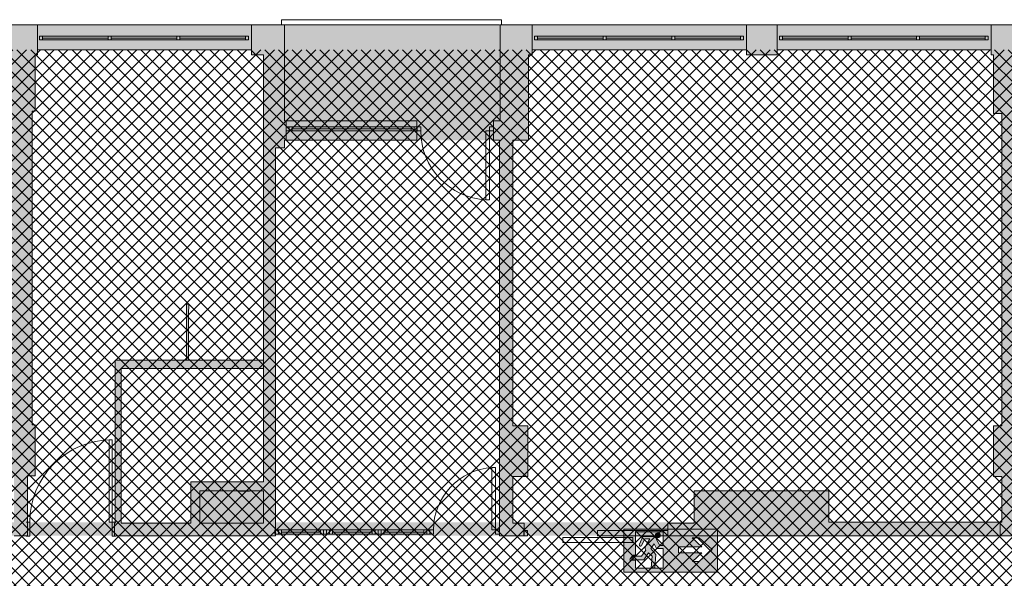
# Paper-space layout 'AP-07 STREFY POŻAROWE I EWAKUACJA - PIĘTRO 5' of a CAD drawing. Header units: millimetres. Extents: x 0 to 594, y 0 to 450.
# Tile 13 of 14: x 338 to 469, y 281 to 356. Entities that reach past the tile are written whole.
import ezdxf
from ezdxf.xclip import XClip

# ---------------------------------------------------------------- set-up
doc = ezdxf.new("R2010")
doc.units = ezdxf.units.MM
doc.header["$MEASUREMENT"] = 0
doc.header["$XCLIPFRAME"] = 0
doc.linetypes.add('Wipeout_Contour', pattern=[1000, 0, -1000])
for name, color, linetype, lineweight, true_color in [('A_ewakuacja_Nr_pióra__104', 7, 'Continuous', 5, 0x006532), ('A_podkład_Nr_pióra__254', 7, 'Continuous', 5, 0xfdfdfd), ('A_ppoż proj_Nr_pióra__21', 7, 'Continuous', 5, 0xfe9865), ('A_ppoż proj_Nr_pióra__70', 7, 'Continuous', 5, 0x65fe00)]:
    doc.layers.add(name, color=color, linetype=linetype, lineweight=lineweight, true_color=true_color)
for name, color, linetype, lineweight in [('A_ewakuacja_Nr_pióra__4', 94, 'Continuous', 18), ('A_podkład_Nr_pióra__2', 8, 'Continuous', 13), ('A_ppoż proj_Nr_pióra__81', 2, 'Continuous', 5)]:
    doc.layers.add(name, color=color, linetype=linetype, lineweight=lineweight)
doc.layers.add('A_podkład', color=7, linetype='Continuous')
doc.layers.add('A_podrys', color=7, linetype='Continuous')

# ---------------------------------------------------------------- blocks, each defined once
blk = doc.blocks.new('Rysunek_1_1', base_point=(-1569.28, -182.96))
at = {"layer": 'A_ewakuacja_Nr_pióra__104', "linetype": 'Continuous', "lineweight": 0, "true_color": 0x004c26}
h = blk.add_hatch(color=118, dxfattribs=at)
h.paths.add_polyline_path([(418.56, 281.99), (431.05, 281.99), (431.05, 287.74), (418.56, 287.74)])
h.paths.add_polyline_path([(423.81, 287.38), (423.81, 285.56), (423.36, 285.56), (422.92, 286.36, 0.414214), (422.5, 286.77), (421.08, 286.77), (420.63, 285.77, 1.14772), (420.97, 285.62), (421.35, 286.45), (422.02, 286.45), (421.53, 285.6), (421.43, 285.43, 0.230447), (421.47, 284.93), (420.92, 284.15), (419.93, 284.15, 0.304489), (419.57, 283.68), (421.23, 283.68), (421.83, 284.58), (422.35, 284.13), (422.21, 282.59), (422.7, 282.59), (422.82, 284.35), (422.15, 285.15), (422.61, 285.78), (422.91, 285.18), (423.8, 285.18), (423.8, 282.55), (420.09, 282.55), (420.09, 283.6), (419.35, 283.6, -0.24241), (419.83, 284.26), (420.09, 284.26), (420.09, 287.38)], flags=0)
h.paths.add_polyline_path([(425.86, 285.41), (428.98, 285.41), (427.68, 286.61), (428.61, 286.61), (430.36, 285.02), (428.6, 283.42), (427.7, 283.42), (428.98, 284.59), (425.86, 284.6)], flags=0)
blk.add_hatch(color=118, dxfattribs=at).paths.add_polyline_path([(422.8, 287.07, 1), (423.39, 286.79, 1)])
at = {"layer": 'A_podkład_Nr_pióra__254', "linetype": 'Continuous', "lineweight": 5, "true_color": 0xfdfdfd}
h = blk.add_hatch(color=7, dxfattribs=at)
h.paths.add_polyline_path([(196.42, 351.77), (204.02, 351.77), (204.02, 343.57), (204.02, 301.67), (204.02, 294.97), (204.02, 286.87), (204.02, 266.67), (203.62, 266.67), (203.62, 259.82), (208.02, 259.82), (208.02, 264.22), (204.62, 264.22), (204.62, 265.67), (215.32, 265.67), (215.32, 258.47), (215.72, 258.47), (215.72, 257.96), (215.78, 257.96), (215.78, 252.9), (216.29, 252.9), (216.29, 250.94), (216.8, 250.94), (216.8, 256), (216.29, 256), (216.29, 257.96), (216.86, 257.96), (216.86, 258.47), (216.82, 258.47), (216.82, 265.17), (244.72, 265.17), (244.72, 244.97), (216.82, 244.97), (216.82, 248.47), (216.86, 248.47), (216.86, 248.98), (215.72, 248.98), (215.72, 248.47), (215.32, 248.47), (215.32, 237.27), (215.72, 237.27), (215.72, 236.76), (216.86, 236.76), (216.86, 237.27), (216.82, 237.27), (216.82, 243.77), (244.72, 243.77), (244.72, 223.57), (216.82, 223.57), (216.82, 227.27), (216.86, 227.27), (216.86, 227.78), (216.29, 227.78), (216.29, 229.74), (216.8, 229.74), (216.8, 234.8), (216.29, 234.8), (216.29, 232.84), (215.78, 232.84), (215.78, 227.78), (215.72, 227.78), (215.72, 227.27), (215.32, 227.27), (215.32, 201.67), (215.87, 201.67), (215.87, 222.07), (246.22, 222.07), (246.22, 222.87), (249.27, 222.87), (249.27, 226.37), (246.22, 226.37), (246.22, 261.97), (249.28, 261.97), (249.28, 265.47), (246.22, 265.47), (246.22, 266.67), (204.57, 266.67), (204.57, 286.87), (207.62, 286.87), (207.62, 288.57), (205.92, 288.57), (205.92, 294.97), (208.02, 294.97), (208.02, 301.67), (205.92, 301.67), (205.92, 343.57), (208.02, 343.57), (208.02, 351.07), (208.32, 351.07), (208.32, 351.77), (236.92, 351.77), (236.92, 351.07), (237.92, 351.07), (237.92, 292.87), (229.92, 292.87), (229.92, 288.57), (219.42, 288.57), (219.42, 292.87), (218.62, 292.87), (218.62, 286.87), (247.92, 286.87), (259.22, 286.87), (259.22, 288.57), (259.22, 292.87), (258.42, 292.87), (258.42, 288.57), (247.92, 288.57), (247.92, 292.87), (239.42, 292.87), (239.42, 351.07), (240.82, 351.07), (240.82, 351.77), (269.42, 351.77), (269.42, 351.07), (270.02, 351.07), (270.02, 343.07), (270.52, 343.07), (270.52, 301.67), (270.02, 301.67), (270.02, 294.87), (271.22, 294.87), (271.22, 288.57), (270.82, 288.57), (270.82, 286.87), (273.02, 286.87), (273.02, 288.57), (272.92, 288.57), (272.92, 294.87), (273.92, 294.87), (273.92, 301.67), (273.52, 301.67), (273.52, 343.07), (273.92, 343.07), (273.92, 351.07), (274.22, 351.07), (274.22, 351.77), (302.82, 351.77), (302.82, 351.07), (304.32, 351.07), (304.32, 292.87), (295.82, 292.87), (295.82, 288.57), (285.32, 288.57), (285.32, 292.87), (284.52, 292.87), (284.52, 288.57), (284.62, 288.57), (284.62, 286.87), (295.82, 286.87), (314.32, 286.87), (325.52, 286.87), (325.52, 288.57), (325.62, 288.57), (325.62, 292.87), (324.82, 292.87), (324.82, 288.57), (314.32, 288.57), (314.32, 292.87), (305.82, 292.87), (305.82, 351.07), (307.12, 351.07), (307.12, 351.77), (335.72, 351.77), (335.72, 351.07), (336.12, 351.07), (336.12, 343.57), (336.72, 343.57), (336.72, 301.67), (336.12, 301.67), (336.12, 294.87), (337.12, 294.87), (337.12, 288.57), (337.12, 286.87), (338.92, 286.87), (360.72, 286.87), (372.02, 286.87), (372.02, 287.07), (401.92, 287.07), (401.92, 286.87), (405.22, 286.87), (405.22, 288.57), (403.72, 288.57), (403.72, 294.77), (405.72, 294.77), (405.72, 301.57), (403.72, 301.57), (403.72, 339.67), (405.82, 339.67), (405.82, 351.07), (406.32, 351.07), (406.32, 351.77), (434.92, 351.77), (434.92, 351.07), (439.02, 351.07), (439.02, 351.77), (467.62, 351.76), (467.62, 351.07), (467.92, 351.07), (467.92, 343.27), (469.02, 343.27), (469.02, 301.57), (467.92, 301.57), (467.92, 294.77), (469.02, 294.77), (469.02, 288.67), (468.82, 288.67), (445.92, 288.67), (445.92, 292.87), (427.92, 292.87), (427.92, 288.67), (424.42, 288.67), (424.42, 286.87), (470.62, 286.87), (472.23, 286.87), (472.23, 288.67), (470.72, 288.67), (470.72, 294.77), (471.72, 294.77), (471.72, 301.57), (470.72, 301.57), (470.72, 343.27), (471.72, 343.27), (471.72, 351.07), (471.92, 351.07), (471.92, 351.76), (500.52, 351.75), (500.52, 351.07), (502.02, 351.07), (502.02, 293.07), (493.52, 293.07), (493.52, 288.67), (484.23, 288.67), (484.23, 286.87), (493.52, 286.87), (495.16, 286.87), (503.62, 286.87), (532.27, 286.87), (534.02, 286.87), (534.02, 285.47), (538.72, 285.47), (538.72, 288.67), (538.72, 355.07), (533.32, 355.07), (533.32, 351.77), (533.32, 288.67), (532.27, 288.67), (512.32, 288.67), (512.32, 294.47), (503.62, 294.47), (503.62, 306.27), (519.82, 306.27), (519.82, 310.17), (518.82, 310.17), (503.62, 310.17), (503.62, 328.07), (508.52, 328.07), (520.52, 328.07), (520.52, 329.07), (508.52, 329.07), (508.52, 333.47), (503.62, 333.47), (503.62, 351.07), (504.72, 351.07), (504.72, 351.74), (533.32, 351.73), (533.32, 355.07), (402.02, 355.07), (368.82, 355.07), (340.22, 355.07), (335.72, 355.07), (196.42, 355.07)])
h.paths.add_polyline_path([(350.71, 288.57), (338.92, 288.57), (338.92, 294.87), (339.92, 294.87), (339.92, 301.67), (339.52, 301.67), (339.52, 343.57), (339.92, 343.57), (339.92, 351.07), (340.22, 351.07), (340.22, 351.77), (368.82, 351.77), (368.82, 351.07), (370.42, 351.07), (370.42, 338.67), (370.42, 310.32), (360.42, 310.32), (360.43, 317.81), (360.14, 317.81), (360.14, 310.32), (350.62, 310.32)], flags=0)
h.paths.add_polyline_path([(351.42, 288.57), (351.42, 309.19), (370.42, 309.19), (370.42, 294.07), (360.72, 294.07), (360.72, 288.57)], flags=0)
h.paths.add_polyline_path([(401.92, 287.67), (372.02, 287.67), (372.02, 338.67), (373.22, 338.67), (373.22, 339.67), (373.46, 339.67), (401.12, 339.67), (401.92, 339.67), (401.92, 301.57), (401.92, 294.77)], flags=0)
at = {"layer": 'A_ppoż proj_Nr_pióra__21', "linetype": 'Continuous', "lineweight": 5, "true_color": 0xfe9865}
h = blk.add_hatch(dxfattribs=at)
h.set_pattern_fill('bloczki_betonowe_0001', color=21, style=0, pattern_type=2)
h.set_pattern_definition([(45, (-1569.2778, -182.9554), (-0.9192388, 0.9192388), []), (135, (-1569.2778, -182.9554), (0.9192388, 0.9192388), [])])
h.paths.add_polyline_path([(204.57, 266.67), (215.02, 266.67), (215.02, 266.87), (245.62, 266.87), (245.62, 221.87), (215.92, 221.87), (215.92, 201.42), (205.12, 201.42), (205.12, 136.57), (534.02, 136.57), (534.02, 227.57), (469.52, 227.57), (469.52, 260.57), (533.32, 260.57), (533.32, 351.77), (204.57, 351.77)])
at = {"layer": 'A_ppoż proj_Nr_pióra__70', "linetype": 'Continuous', "lineweight": 0, "true_color": 0x193f00}
blk.add_hatch(color=88, dxfattribs=at).paths.add_polyline_path([(468.82, 286.87), (538.72, 286.87), (538.72, 288.67), (468.82, 288.67)])
at = {"layer": 'A_ppoż proj_Nr_pióra__81', "linetype": 'Continuous', "lineweight": 0, "true_color": 0x3f3f00}
blk.add_hatch(color=48, dxfattribs=at).paths.add_polyline_path([(205.92, 288.67), (205.92, 286.87), (468.82, 286.87), (468.82, 288.67)])
at = {"layer": 'A_ewakuacja_Nr_pióra__4', "color": 94, "linetype": 'Continuous', "lineweight": 18, "flags": 128}
for points in [[(431.05, 287.74), (418.56, 287.74), (418.56, 281.99), (431.05, 281.99)], [(425.86, 284.6), (425.86, 285.41), (428.98, 285.41), (427.68, 286.61), (428.61, 286.61), (430.36, 285.02), (428.6, 283.42), (427.7, 283.42), (428.98, 284.59)]]:
    blk.add_lwpolyline(points, close=True, dxfattribs=at)
blk.add_lwpolyline([(423.8, 282.55), (423.8, 285.18), (422.91, 285.18), (422.61, 285.78), (422.15, 285.15), (422.82, 284.35), (422.7, 282.59), (422.21, 282.59), (422.35, 284.13), (421.83, 284.58), (421.23, 283.68), (419.57, 283.68, -0.304489), (419.93, 284.15), (420.92, 284.15), (421.47, 284.93, -0.230447), (421.43, 285.43), (421.53, 285.6), (422.02, 286.45), (421.35, 286.45), (420.97, 285.62, -1.14772), (420.63, 285.77), (421.08, 286.77), (422.5, 286.77, -0.414214), (422.92, 286.36), (423.36, 285.56), (423.81, 285.56), (423.81, 287.38), (420.09, 287.38), (420.09, 284.26), (419.83, 284.26, 0.24241), (419.35, 283.6), (420.09, 283.6), (420.09, 282.55)], format="xyb", close=True, dxfattribs=at)
at = {"layer": 'A_ewakuacja_Nr_pióra__4', "color": 94, "linetype": 'Continuous', "lineweight": 18}
blk.add_circle((423.09, 286.93), 0.328, dxfattribs=at)
at = {"layer": 'A_podkład_Nr_pióra__2', "color": 8, "linetype": 'Continuous', "lineweight": 13}
for p, q in [((196.42, 355.07), (401.92, 355.07)), ((373.22, 355.07), (335.72, 355.07)), ((340.22, 351.07), (340.22, 355.07)), ((340.22, 355.07), (340.22, 351.07)), ((401.92, 355.07), (340.22, 355.07)), ((368.82, 355.07), (368.82, 351.07)), ((368.82, 355.07), (368.82, 351.07)), ((402.22, 355.77), (372.82, 355.77)), ((372.82, 355.77), (372.82, 355.07)), ((402.22, 355.77), (372.82, 355.77)), ((372.82, 355.77), (372.82, 355.07)), ((373.22, 342.27), (373.22, 355.07)), ((402.02, 355.07), (402.02, 342.27)), ((538.72, 355.07), (402.02, 355.07)), ((406.32, 355.07), (402.02, 355.07)), ((402.02, 355.07), (402.02, 342.27)), ((402.22, 355.77), (402.22, 355.07)), ((402.22, 355.77), (402.22, 355.07)), ((406.32, 351.07), (406.32, 355.07)), ((406.32, 351.07), (406.32, 355.07)), ((439.02, 355.07), (434.92, 355.07)), ((467.62, 355.07), (467.62, 351.07)), ((471.92, 355.07), (467.62, 355.07)), ((467.62, 355.07), (467.62, 351.07)), ((368.42, 353.57), (340.52, 353.57)), ((340.52, 353.57), (340.52, 353.07)), ((368.42, 353.57), (340.52, 353.57)), ((340.52, 353.57), (340.52, 353.07)), ((368.42, 353.57), (340.52, 353.57)), ((340.52, 353.07), (368.42, 353.07)), ((340.52, 353.07), (368.42, 353.07)), ((340.52, 353.07), (368.42, 353.07)), ((340.92, 353.57), (340.92, 353.07)), ((340.92, 353.57), (340.92, 353.07)), ((340.92, 353.32), (349.69, 353.32)), ((340.92, 353.32), (349.69, 353.32)), ((340.92, 353.32), (349.69, 353.32)), ((349.69, 353.57), (349.69, 353.07)), ((349.69, 353.57), (349.69, 353.07)), ((350.09, 353.57), (350.09, 353.07)), ((350.09, 353.57), (350.09, 353.07)), ((350.09, 353.32), (358.85, 353.32)), ((350.09, 353.32), (358.85, 353.32)), ((350.09, 353.32), (358.85, 353.32)), ((358.85, 353.57), (358.85, 353.07)), ((358.85, 353.57), (358.85, 353.07)), ((359.25, 353.57), (359.25, 353.07)), ((359.25, 353.57), (359.25, 353.07)), ((359.25, 353.32), (368.02, 353.32)), ((359.25, 353.32), (368.02, 353.32)), ((359.25, 353.32), (368.02, 353.32)), ((368.02, 353.57), (368.02, 353.07)), ((368.02, 353.57), (368.02, 353.07)), ((368.42, 353.07), (368.42, 353.57)), ((368.42, 353.07), (368.42, 353.57)), ((434.52, 353.57), (406.62, 353.57)), ((406.62, 353.57), (406.62, 353.07)), ((406.62, 353.07), (434.52, 353.07)), ((407.02, 353.57), (407.02, 353.07)), ((407.02, 353.32), (415.79, 353.32)), ((415.79, 353.57), (415.79, 353.07)), ((416.19, 353.57), (416.19, 353.07)), ((416.19, 353.32), (424.95, 353.32)), ((424.95, 353.57), (424.95, 353.07)), ((425.35, 353.57), (425.35, 353.07)), ((425.35, 353.32), (434.12, 353.32)), ((434.12, 353.57), (434.12, 353.07)), ((434.52, 353.07), (434.52, 353.57)), ((467.22, 353.57), (439.32, 353.57)), ((439.32, 353.57), (439.32, 353.07)), ((439.32, 353.07), (467.22, 353.07)), ((439.72, 353.57), (439.72, 353.07)), ((439.72, 353.32), (448.49, 353.32)), ((448.49, 353.57), (448.49, 353.07)), ((448.89, 353.57), (448.89, 353.07)), ((448.89, 353.32), (457.65, 353.32)), ((457.65, 353.57), (457.65, 353.07)), ((458.05, 353.57), (458.05, 353.07)), ((458.05, 353.32), (466.82, 353.32)), ((466.82, 353.57), (466.82, 353.07)), ((467.22, 353.07), (467.22, 353.57)), ((340.22, 351.77), (347.97, 351.77)), ((340.22, 351.77), (347.97, 351.77)), ((340.22, 351.77), (368.82, 351.77)), ((360.97, 351.77), (368.82, 351.77)), ((360.97, 351.77), (368.82, 351.77)), ((339.92, 343.57), (339.92, 351.07)), ((339.92, 351.07), (340.22, 351.07)), ((339.92, 343.57), (339.92, 351.07)), ((339.92, 351.07), (340.22, 351.07)), ((368.82, 351.07), (370.42, 351.07)), ((368.82, 351.07), (370.42, 351.07)), ((368.82, 351.07), (370.42, 351.07)), ((370.42, 351.07), (370.42, 294.07)), ((370.42, 351.07), (370.42, 294.07)), ((405.82, 351.07), (406.32, 351.07)), ((405.82, 339.67), (405.82, 351.07)), ((405.82, 351.07), (406.32, 351.07)), ((405.82, 339.67), (405.82, 351.07)), ((467.62, 351.07), (467.92, 351.07)), ((467.62, 351.07), (467.92, 351.07)), ((467.92, 351.07), (467.92, 343.27)), ((467.92, 351.07), (467.92, 343.27)), ((339.52, 301.67), (339.52, 343.57)), ((339.52, 343.57), (339.92, 343.57)), ((339.52, 301.67), (339.52, 343.57)), ((339.52, 343.57), (339.92, 343.57)), ((339.52, 343.57), (339.92, 343.57)), ((467.92, 343.27), (469.02, 343.27)), ((467.92, 343.27), (469.02, 343.27)), ((469.02, 343.27), (469.02, 301.57)), ((469.02, 343.27), (469.02, 301.57)), ((390.96, 342.27), (373.22, 342.27)), ((373.46, 339.67), (373.46, 342.27)), ((373.46, 339.67), (373.46, 342.27)), ((390.92, 342.27), (390.92, 339.67)), ((390.92, 342.27), (390.92, 339.67)), ((401.12, 339.67), (401.12, 342.27)), ((402.02, 342.27), (401.12, 342.27)), ((401.12, 339.67), (401.12, 342.27)), ((402.02, 342.27), (401.12, 342.27)), ((391.42, 341.47), (373.46, 341.47)), ((391.42, 341.47), (373.46, 341.47)), ((373.46, 340.92), (391.42, 340.92)), ((373.46, 340.92), (391.42, 340.92)), ((373.86, 341.47), (373.86, 340.92)), ((373.86, 341.47), (373.86, 340.92)), ((374.26, 340.92), (374.26, 341.47)), ((374.26, 340.92), (374.26, 341.47)), ((374.26, 341.2), (390.16, 341.2)), ((374.26, 341.19), (390.16, 341.19)), ((390.16, 340.92), (390.16, 341.47)), ((390.16, 340.92), (390.16, 341.47)), ((390.56, 341.47), (390.56, 340.92)), ((390.56, 341.47), (390.56, 340.92)), ((390.96, 340.92), (390.96, 341.47)), ((390.96, 340.92), (390.96, 341.47)), ((391.42, 340.92), (391.42, 341.47)), ((391.42, 340.92), (391.42, 341.47)), ((401.12, 340.92), (400.12, 340.92)), ((400.12, 340.92), (400.12, 331.72)), ((401.12, 340.92), (400.12, 340.92)), ((400.12, 340.92), (400.12, 331.72)), ((400.62, 331.72), (400.62, 341.47)), ((400.62, 341.47), (401.12, 341.47)), ((400.62, 331.72), (400.62, 341.47)), ((400.62, 341.47), (401.12, 341.47)), ((373.22, 339.67), (375.62, 339.67)), ((373.22, 339.67), (390.96, 339.67)), ((373.22, 338.67), (373.22, 339.67)), ((388.62, 339.67), (390.96, 339.67)), ((401.12, 339.67), (401.92, 339.67)), ((401.12, 339.67), (401.92, 339.67)), ((401.92, 339.67), (401.92, 286.92)), ((401.92, 339.67), (401.92, 287.67)), ((403.72, 339.67), (405.82, 339.67)), ((403.72, 339.67), (405.82, 339.67)), ((403.72, 301.57), (403.72, 339.67)), ((372.02, 338.67), (372.23, 338.67)), ((372.02, 286.87), (372.02, 338.67)), ((372.02, 338.67), (372.23, 338.67)), ((372.02, 287.67), (372.02, 338.67)), ((372.02, 338.67), (373.22, 338.67)), ((400.62, 331.72), (400.12, 331.72)), ((400.62, 331.72), (400.12, 331.72)), ((360.43, 317.81), (360.14, 317.81)), ((360.14, 317.81), (360.14, 310.32)), ((360.42, 316.42), (360.43, 317.81)), ((360.42, 310.32), (360.42, 316.42)), ((351.42, 310.32), (350.62, 310.32)), ((350.62, 309.14), (350.62, 310.32)), ((350.62, 309.15), (350.62, 305.46)), ((370.42, 310.32), (351.42, 310.32)), ((351.42, 309.19), (370.42, 309.19)), ((351.42, 305.4), (351.42, 309.19)), ((370.42, 310.32), (360.42, 310.32)), ((370.42, 309.19), (370.42, 302.99)), ((350.62, 292.87), (350.62, 305.44)), ((351.42, 292.87), (351.42, 305.44)), ((339.92, 301.67), (339.52, 301.67)), ((339.92, 301.67), (339.52, 301.67)), ((339.92, 301.67), (339.52, 301.67)), ((339.92, 294.87), (339.92, 301.67)), ((339.92, 294.87), (339.92, 301.67)), ((405.72, 301.57), (403.72, 301.57)), ((405.72, 301.57), (403.72, 301.57)), ((405.72, 294.77), (405.72, 301.57)), ((405.72, 294.77), (405.72, 301.57)), ((467.92, 301.57), (467.92, 294.77)), ((469.02, 301.57), (467.92, 301.57)), ((467.92, 301.57), (467.92, 294.77)), ((469.02, 301.57), (467.92, 301.57)), ((349.81, 288.7), (349.81, 299.7)), ((349.81, 299.7), (350.21, 299.7)), ((350.21, 299.7), (350.21, 286.8)), ((401.42, 295.97), (400.92, 295.97)), ((400.92, 287.67), (400.92, 295.97)), ((401.42, 295.97), (401.42, 287.07)), ((338.92, 286.87), (338.92, 294.87)), ((338.92, 294.87), (339.92, 294.87)), ((338.92, 286.87), (338.92, 294.87)), ((338.92, 294.87), (339.92, 294.87)), ((338.92, 294.87), (339.92, 294.87)), ((403.72, 294.77), (405.72, 294.77)), ((403.72, 288.57), (403.72, 294.77)), ((403.72, 294.77), (405.72, 294.77)), ((467.92, 294.77), (469.02, 294.77)), ((467.92, 294.77), (469.02, 294.77)), ((469.02, 294.77), (469.02, 288.67)), ((469.02, 294.77), (469.02, 288.67)), ((370.42, 294.07), (360.72, 294.07)), ((360.72, 294.07), (360.72, 288.57)), ((350.62, 292.87), (350.62, 288.57)), ((351.42, 288.57), (351.42, 292.87)), ((370.42, 292.87), (361.92, 292.87)), ((361.92, 292.87), (361.92, 288.57)), ((370.42, 292.87), (361.92, 292.87)), ((361.92, 292.87), (361.92, 288.57)), ((368.53, 292.83), (367.03, 292.83)), ((370.42, 292.87), (370.42, 288.57)), ((370.42, 292.87), (370.42, 292.87)), ((436.12, 292.87), (427.92, 292.87)), ((427.92, 292.87), (427.92, 288.57)), ((438.57, 292.87), (427.92, 292.87)), ((427.92, 292.87), (427.92, 288.57)), ((439.57, 292.87), (437.82, 292.87)), ((445.92, 292.87), (437.82, 292.87)), ((445.92, 292.87), (441.07, 292.87)), ((445.92, 288.67), (445.92, 292.87)), ((445.92, 288.67), (445.92, 292.87)), ((469.02, 292.87), (469.02, 292.87)), ((339.21, 288.7), (338.71, 288.7)), ((339.21, 286.8), (339.21, 288.7)), ((350.71, 288.7), (349.81, 288.7)), ((350.52, 286.87), (350.52, 288.57)), ((350.62, 288.57), (350.52, 288.57)), ((350.52, 288.57), (350.52, 288.57)), ((350.62, 288.57), (350.52, 288.57)), ((351.42, 288.57), (360.72, 288.57)), ((361.92, 288.57), (370.42, 288.57)), ((405.22, 288.57), (403.72, 288.57)), ((405.22, 288.57), (403.72, 288.57)), ((405.22, 286.87), (405.22, 288.57)), ((405.22, 286.87), (405.22, 288.57)), ((424.42, 286.86), (424.42, 288.56)), ((424.42, 288.56), (427.92, 288.56)), ((456.42, 288.67), (445.92, 288.67)), ((469.02, 288.67), (445.92, 288.67)), ((457.22, 288.67), (458.02, 288.67)), ((469.02, 288.67), (468.02, 288.67)), ((468.82, 286.87), (468.82, 288.67)), ((337.12, 286.87), (338.92, 286.87)), ((337.12, 286.87), (338.92, 286.87)), ((337.12, 286.87), (338.92, 286.87)), ((338.71, 286.8), (339.21, 286.8)), ((350.71, 286.8), (350.21, 286.8)), ((350.71, 286.87), (372.02, 286.87)), ((361.92, 286.87), (363.04, 286.87)), ((361.92, 286.87), (372.02, 286.87)), ((364.67, 286.87), (372.02, 286.87)), ((371.92, 287.67), (371.92, 287.07)), ((393.12, 287.67), (371.92, 287.67)), ((371.92, 287.07), (393.12, 287.07)), ((372.02, 286.87), (372.02, 287.07)), ((372.42, 287.67), (372.42, 287.07)), ((372.82, 287.07), (372.82, 287.67)), ((372.82, 287.37), (378.02, 287.37)), ((378.02, 287.07), (378.02, 287.67)), ((378.42, 287.67), (378.42, 287.07)), ((378.82, 287.07), (378.82, 287.67)), ((379.22, 287.67), (379.22, 287.07)), ((379.62, 287.07), (379.62, 287.67)), ((379.62, 287.37), (384.92, 287.37)), ((384.92, 287.07), (384.92, 287.67)), ((385.32, 287.67), (385.32, 287.07)), ((385.72, 287.07), (385.72, 287.67)), ((386.12, 287.67), (386.12, 287.07)), ((386.52, 287.07), (386.52, 287.67)), ((386.52, 287.37), (391.82, 287.37)), ((391.82, 287.07), (391.82, 287.67)), ((392.22, 287.67), (392.22, 287.07)), ((392.62, 287.07), (392.62, 287.67)), ((393.12, 287.67), (393.12, 287.07)), ((401.92, 287.67), (400.92, 287.67)), ((401.42, 287.07), (401.92, 287.07)), ((401.92, 287.07), (401.92, 286.87)), ((401.92, 286.87), (405.22, 286.87)), ((401.92, 286.87), (405.22, 286.87)), ((405.2, 287.56), (405.7, 287.56)), ((405.2, 286.86), (405.2, 287.56)), ((405.7, 286.86), (405.2, 286.86)), ((405.7, 287.56), (405.7, 286.86)), ((424.4, 287.56), (415.05, 287.56)), ((415.05, 287.56), (415.05, 286.86)), ((415.05, 286.86), (424.4, 286.86)), ((424.4, 286.86), (424.4, 287.56)), ((424.42, 286.87), (472.23, 286.87)), ((427.92, 286.87), (457.22, 286.87)), ((468.82, 286.87), (470.62, 286.87)), ((419.73, 286.66), (410.38, 286.66)), ((410.38, 286.66), (410.38, 285.96)), ((410.38, 285.96), (419.73, 285.96)), ((419.73, 285.96), (419.73, 286.66))]:
    blk.add_line(p, q, dxfattribs=at)
for centre, radius, start, end in [((400.62, 340.92), 9.2, 180, 267.2339), ((400.62, 340.92), 9.2, 180, 267.2339), ((350.21, 288.7), 11, 90, 180), ((401.42, 287.67), 8.3, 93.0655, 180)]:
    blk.add_arc(centre, radius, start, end, dxfattribs=at)
at = {"color": 254, "linetype": 'Wipeout_Contour', "lineweight": 0, "ltscale": 2239.51931}
blk.add_wipeout([(434.92, 351.07), (434.92, 351.77), (434.92, 351.07), (439.02, 351.07)], dxfattribs=at).dxf.layer = 'A_podkład'
at = {"layer": 'A_podkład_Nr_pióra__2', "color": 8, "linetype": 'Continuous', "lineweight": 13}
for p, q in [((434.92, 355.07), (434.92, 351.07)), ((434.92, 355.07), (434.92, 351.07)), ((439.02, 351.07), (439.02, 355.07)), ((439.02, 351.07), (439.02, 355.07)), ((406.32, 351.77), (434.92, 351.77)), ((439.02, 351.77), (467.62, 351.77)), ((434.92, 351.07), (436.12, 351.07)), ((434.92, 351.07), (439.02, 351.07)), ((437.82, 351.07), (439.02, 351.07))]:
    blk.add_line(p, q, dxfattribs=at)
at = {"layer": 'A_podkład_Nr_pióra__2', "color": 8, "linetype": 'Wipeout_Contour', "lineweight": 13, "flags": 128}
for points in [[(434.92, 351.07), (434.92, 351.77), (434.92, 351.07), (439.02, 351.07)], [(439.02, 351.77), (439.02, 351.07)]]:
    blk.add_lwpolyline(points, close=True, dxfattribs=at)

psp = doc.layouts.new('AP-07 STREFY POŻAROWE I EWAKUACJA - PIĘTRO 5')

# ---------------------------------------------------------------- block references
at = {"layer": 'A_podrys', "color": 37, "linetype": 'Continuous', "lineweight": 5, "true_color": 0x656532}
ref = psp.add_blockref('Rysunek_1_1', (-1569.28, -182.96), dxfattribs=at)
XClip(ref).set_block_clipping_path([(29.90003743, 78.515858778), (554.1798222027, 445.1)])

doc.saveas('drawing.dxf')
